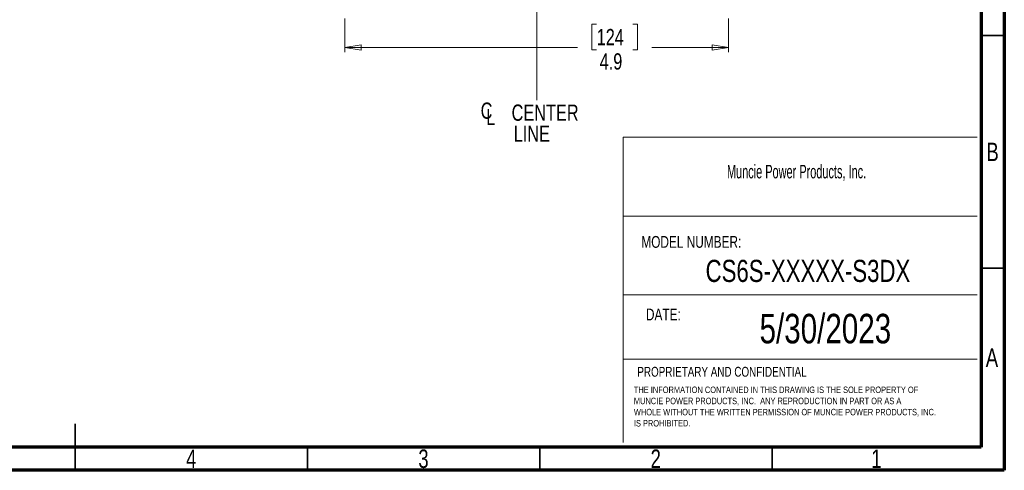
# Model space of a CAD drawing. Header units: inches. Extents: x 0.6 to 16.3, y 0.2 to 11.5.
# Tile 9 of 17: x 8 to 16.3, y 0.2 to 4. Entities that reach past the tile are written whole.
import ezdxf

# ---------------------------------------------------------------- set-up
doc = ezdxf.new("R2010")
doc.units = ezdxf.units.IN
doc.header["$MEASUREMENT"] = 0
doc.linetypes.add('CENTERX2', pattern=[0.8, 0.5, -0.1, 0.1, -0.1])
doc.styles.add('SLDTEXTSTYLE0', font='TXT', dxfattribs={"width": 0.75})
doc.styles.add('SLDTEXTSTYLE1', font='TXT', dxfattribs={"width": 0.605})
doc.dimstyles.new('SLDDIMSTYLE1', dxfattribs={"dimtxt": 0.137795, "dimasz": 0.14, "dimexe": 0, "dimexo": 0.0625, "dimgap": 0.034449, "dimtad": 0, "dimdec": 1, "dimlfac": 1.5, "dimrnd": 1e-09, "dimzin": 12, "dimdsep": 46, "dimtxsty": 'SLDTEXTSTYLE0', "dimblk1": 'CLOSED', "dimblk2": 'CLOSED', "dimsah": 1, "dimcen": 0.09, "dimadec": 0, "dimazin": 3, "dimtfac": 1, "dimtdec": 1, "dimtofl": 0, "dimtmove": 0, "dimatfit": 3, "dimldrblk": 'CLOSED', "dimfxl": 0, "dimfrac": 2, "dimtolj": 1, "dimtzin": 12, "dimarcsym": 0})

# ---------------------------------------------------------------- blocks, each defined once
blk = doc.blocks.new('SW_NOTE_0')
at = {"color": 0, "linetype": 'Continuous', "lineweight": 0, "char_height": 0.055, "attachment_point": 1, "style": 'SLDTEXTSTYLE0'}
for s, insert in [('THE INFORMATION CONTAINED IN THIS DRAWING IS THE SOLE PROPERTY OF', (0, 0.0709)), ('MUNCIE POWER PRODUCTS, INC.  ANY REPRODUCTION IN PART OR AS A', (0, -0.0235)), ('WHOLE WITHOUT THE WRITTEN PERMISSION OF MUNCIE POWER PRODUCTS, INC.', (0, -0.1178)), ('IS PROHIBITED.', (0, -0.2122))]:
    blk.add_mtext(s, dxfattribs=dict(at, insert=insert))
blk = doc.blocks.new('_Closed')
at = {"color": 0, "linetype": 'ByBlock', "lineweight": -2}
for p, q in [((-1, 0.166667), (0, 0)), ((-1, 0.166667), (-1, -0.166667)), ((0, 0), (-1, -0.166667)), ((0, 0), (-1, 0))]:
    blk.add_line(p, q, dxfattribs=at)
blk = doc.blocks.new('_D_11')
at = {"color": 7, "linetype": 'Continuous', "lineweight": 0}
for p, q in [((10.7489, 4.0229), (10.7489, 3.7377)), ((14.0022, 4.0229), (14.0022, 3.7377)), ((12.8834, 3.9755), (12.8414, 3.9755)), ((12.8414, 3.9755), (12.8414, 3.7567)), ((13.1889, 3.9755), (13.2308, 3.9755)), ((13.2308, 3.9755), (13.2308, 3.7567)), ((10.7489, 3.777), (12.7206, 3.777)), ((12.8414, 3.7567), (12.8834, 3.7567)), ((13.2308, 3.7567), (13.1889, 3.7567)), ((14.0022, 3.777), (13.3517, 3.777))]:
    blk.add_line(p, q, dxfattribs=at)
at = {"color": 7, "linetype": 'Continuous', "lineweight": 18, "xscale": 0.14, "yscale": 0.14, "rotation": 180.0000000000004}
blk.add_blockref('_Closed', (10.7489, 3.777, -0.2952), dxfattribs=at)
at = {"color": 7, "linetype": 'Continuous', "lineweight": 18, "xscale": 0.14, "yscale": 0.14}
blk.add_blockref('_Closed', (14.0022, 3.777, -0.2952), dxfattribs=at)
at = {"color": 7, "linetype": 'Continuous', "lineweight": 18, "char_height": 0.1378, "attachment_point": 1, "style": 'SLDTEXTSTYLE0'}
for s, insert in [('124', (12.8834, 3.9344)), ('4.9', (12.9089, 3.7282))]:
    blk.add_mtext(s, dxfattribs=dict(at, insert=insert))
blk = doc.blocks.new('SW_SYMBOL_MOD_CL')
at = {"color": 0, "linetype": 'Continuous', "lineweight": 0, "char_height": 30.8, "attachment_point": 5, "style": 'SLDTEXTSTYLE0'}
for s, insert in [('C', (15.7, 23.6)), ('L', (23.6, 11.8))]:
    blk.add_mtext(s, dxfattribs=dict(at, insert=insert))
blk = doc.blocks.new('SW_NOTE_0_1')
at = {"color": 0, "linetype": 'Continuous', "lineweight": 0, "xscale": 0.004470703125, "yscale": 0.004470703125, "zscale": 0.004470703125}
blk.add_blockref('SW_SYMBOL_MOD_CL', (0, 0.0191), dxfattribs=at)
at = {"color": 0, "linetype": 'Continuous', "lineweight": 0, "char_height": 0.1378, "attachment_point": 2, "style": 'SLDTEXTSTYLE0'}
for s, insert in [('CENTER', (0.5667, 0.1776)), ('LINE', (0.4541, -0.0005))]:
    blk.add_mtext(s, dxfattribs=dict(at, insert=insert))

msp = doc.modelspace()

# ---------------------------------------------------------------- linework, layer by layer
at = {"color": 7, "linetype": 'Continuous', "lineweight": 70}
for p, q in [((16.3386, 11.4961), (16.3386, 0.1969)), ((16.1417, 11.2992), (16.1417, 0.3937)), ((16.1417, 0.3937), (0.7874, 0.3937)), ((16.3386, 0.1969), (0.5906, 0.1969))]:
    msp.add_line(p, q, dxfattribs=at)
at = {"color": 7, "linetype": 'CENTERX2', "lineweight": 18}
for p, q in [((12.3755, 3.3305), (12.3755, 9.5548)), ((12.3755, 4.8838), (12.3755, 3.3305))]:
    msp.add_line(p, q, dxfattribs=at)
at = {"color": 7, "linetype": 'Continuous', "lineweight": 35}
for p, q in [((16.1417, 3.878), (16.3386, 3.878)), ((16.1417, 1.9094), (16.3386, 1.9094)), ((8.4646, 0.1969), (8.4646, 0.5906)), ((8.4646, 0.3937), (8.4646, 0.1969)), ((10.4331, 0.3937), (10.4331, 0.1969)), ((12.4016, 0.3937), (12.4016, 0.1969)), ((14.3701, 0.3937), (14.3701, 0.1969))]:
    msp.add_line(p, q, dxfattribs=at)
at = {"color": 7, "linetype": 'Continuous', "lineweight": 18}
for p, q in [((13.1084, 3.0175), (13.1084, 0.4315)), ((13.1084, 3.0175), (16.1093, 3.0175)), ((13.1084, 2.35), (16.1093, 2.35)), ((13.1084, 1.6825), (16.1093, 1.6825)), ((13.1084, 1.1378), (16.1093, 1.1378))]:
    msp.add_line(p, q, dxfattribs=at)

# ---------------------------------------------------------------- block references
at = {"color": 7, "linetype": 'Continuous', "lineweight": 0}
for name, p in [('SW_NOTE_0_1', (11.8799, 3.1168)), ('SW_NOTE_0', (13.199, 0.8351))]:
    msp.add_blockref(name, p, dxfattribs=at)

# ---------------------------------------------------------------- texts
for s, insert, char_height, attachment_point, style in [('B', (16.239, 2.9714), 0.1562, 2, 'SLDTEXTSTYLE0'), ('Muncie Power Products, Inc.', (13.9879, 2.7837), 0.114583, 1, 'SLDTEXTSTYLE1'), ('MODEL NUMBER:', (13.2623, 2.181), 0.1, 1, 'SLDTEXTSTYLE0'), ('CS6S-XXXXX-S3DX', (14.6742, 1.9793), 0.1875, 2, 'SLDTEXTSTYLE0'), ('DATE:', (13.3012, 1.5666), 0.1, 1, 'SLDTEXTSTYLE0'), ('5/30/2023', (14.822, 1.5218), 0.25, 2, 'SLDTEXTSTYLE0'), ('A', (16.2338, 1.2292), 0.1562, 2, 'SLDTEXTSTYLE0'), ('PROPRIETARY AND CONFIDENTIAL', (13.2283, 1.0728), 0.083333, 1, 'SLDTEXTSTYLE0'), ('4', (9.4472, 0.3729), 0.1562, 2, 'SLDTEXTSTYLE0'), ('3', (11.4157, 0.3729), 0.1562, 2, 'SLDTEXTSTYLE0'), ('2', (13.3843, 0.3729), 0.1562, 2, 'SLDTEXTSTYLE0'), ('1', (15.2543, 0.3729), 0.1562, 2, 'SLDTEXTSTYLE0')]:
    msp.add_mtext(s, dxfattribs=dict(at, insert=insert, char_height=char_height, attachment_point=attachment_point, style=style))

# ---------------------------------------------------------------- dimensions: what is measured, and where the dimension line sits
at = {"color": 7, "linetype": 'Continuous', "lineweight": 18}
dim = msp.add_linear_dim(base=(14.0022, 3.777), p1=(10.7489, 4.0622), p2=(14.0022, 4.0622), dimstyle='SLDDIMSTYLE1', dxfattribs=at)
dim.commit()
dim.dimension.update_dxf_attribs({"geometry": '_D_11', "text_midpoint": (13.0361, 3.777), "dimtype": 160})

doc.saveas('drawing.dxf')
